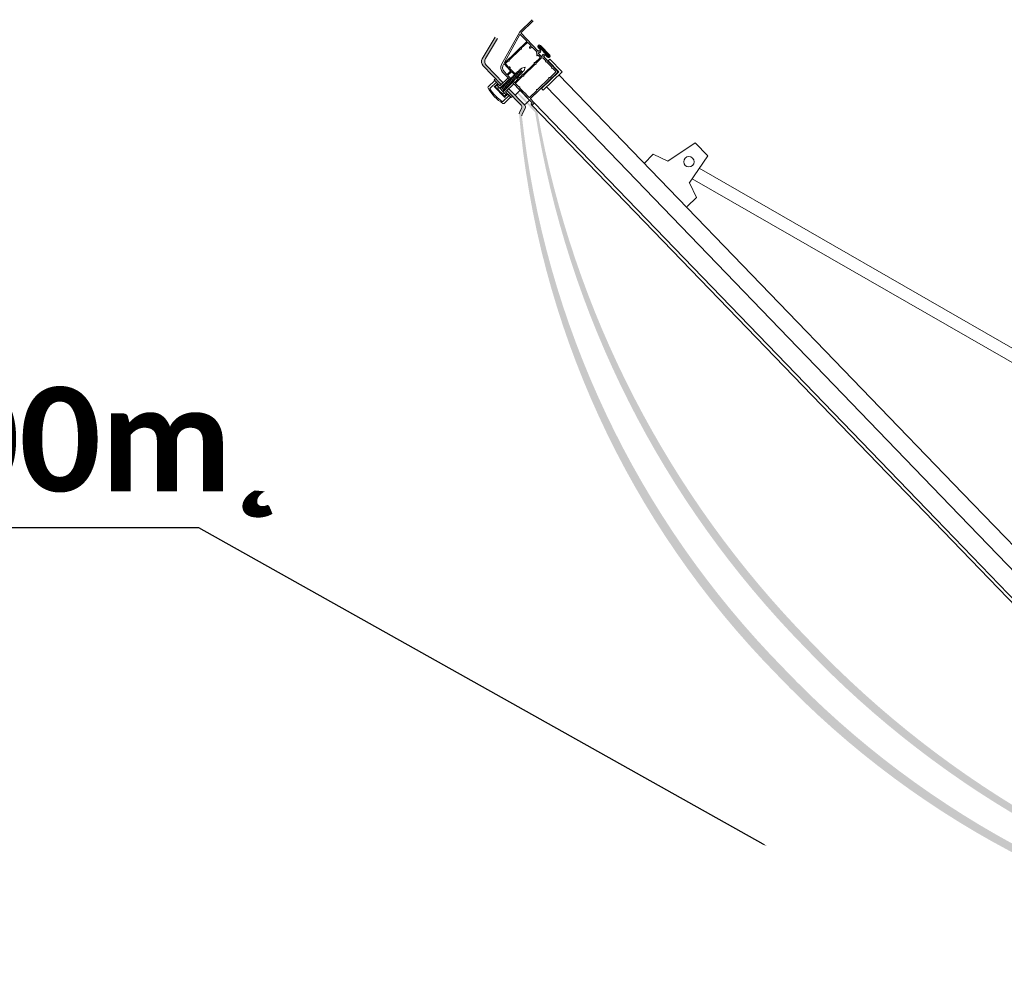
# Model space of a CAD drawing. Header units: millimetres. Extents: x 509 to 36614, y 492 to 3401.
# Tile 38 of 41: x 32110 to 32299, y 3080 to 3261. Entities that reach past the tile are written whole.
import ezdxf
from ezdxf import colors
from ezdxf.entities.mleader import LeaderData, LeaderLine
from ezdxf.math import Vec2, Vec3

# ---------------------------------------------------------------- set-up
doc = ezdxf.new("R2010")
doc.units = ezdxf.units.MM
for name, color, linetype, lineweight in [('KOPUŁKA przekrój', 2, 'Continuous', 5), ('SIŁOWNIK', 9, 'Continuous', 5), ('STELAŻ', 9, 'Continuous', 5)]:
    doc.layers.add(name, color=color, linetype=linetype, lineweight=lineweight)
doc.layers.add('mapp-system', color=7, linetype='Continuous')
doc.styles.get("Standard").update_dxf_attribs({"font": 'ARIAL.TTF'})

msp = doc.modelspace()

# ---------------------------------------------------------------- hatches: boundary and pattern name
at = {"layer": 'KOPUŁKA przekrój'}
msp.add_hatch(color=7, dxfattribs=at).paths.add_polyline_path([(32198.60894730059, 3252.145228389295), (32202.06640740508, 3248.565178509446), (32202.42913027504, 3248.915480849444), (32199.24046660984, 3252.217203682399, -0.3394542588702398), (32199.08536226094, 3253.578106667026), (32201.37023589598, 3257.381081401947), (32200.93799023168, 3257.640779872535), (32198.45384295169, 3253.506131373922, 0.3394542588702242), (32198.60894730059, 3252.145228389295)])
h = msp.add_hatch(color=7, dxfattribs=at)
h.paths.add_polyline_path([(32256.12760043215, 3136.75912667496, -0.1683809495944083), (32206.0518167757, 3242.527937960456, -0.1428577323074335), (32206.0968583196, 3242.806710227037), (32206.67661632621, 3244.025574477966, 0.3517194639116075), (32206.5311932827, 3244.639931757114), (32206.5347824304, 3244.64339844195), (32203.52782400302, 3247.756579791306), (32203.16512326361, 3247.406254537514), (32205.87091858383, 3244.604875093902, -0.312633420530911), (32205.96359033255, 3244.037949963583), (32205.55603423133, 3243.181117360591, 0.1319530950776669), (32205.50879038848, 3242.92381818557, 0.1743531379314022), (32254.85861758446, 3135.533442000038, 0.1744554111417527), (32360.54059531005, 3082.478362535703, 0.08458361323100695), (32360.66597079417, 3082.496937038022), (32361.60101183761, 3082.90252706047, -0.3126334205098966), (32362.16437960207, 3082.790237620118), (32364.87017492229, 3079.988858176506), (32365.23287566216, 3080.339183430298), (32362.17675508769, 3083.50326361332, 0.3126334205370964), (32361.61338732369, 3083.615553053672), (32360.37513835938, 3083.078441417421, -0.2106021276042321), (32360.11004724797, 3083.040926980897, -0.1684028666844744), (32256.12760043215, 3136.75912667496)])
h.paths.add_polyline_path([(32360.73761007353, 3085.585329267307, -0.1554394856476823), (32361.007092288, 3085.44008422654), (32364.39863178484, 3081.928736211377), (32364.64043227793, 3082.162286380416), (32361.01579492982, 3085.914966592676, 0.1413190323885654), (32360.77354378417, 3086.054306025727, -0.1505220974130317), (32261.3570614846, 3141.810156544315, -0.1505220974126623), (32209.08475607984, 3243.101606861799, 0.1413190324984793), (32208.95390720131, 3243.348547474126), (32205.32926985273, 3247.101227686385), (32205.08746935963, 3246.867677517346), (32208.58918848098, 3243.242257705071, 0.0002044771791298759), (32208.61358223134, 3243.089658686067, -0.003860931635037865), (32208.61481480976, 3243.081969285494, 0.1553379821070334), (32260.24170233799, 3140.732853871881, 0.1553379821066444), (32360.73761007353, 3085.585329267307)])

# ---------------------------------------------------------------- linework, layer by layer
at = {"layer": 'KOPUŁKA przekrój', "color": 7}
for p, q in [((32200.93799023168, 3257.640779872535), (32198.45384295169, 3253.506131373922)), ((32201.37023589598, 3257.381081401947), (32199.08536226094, 3253.578106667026)), ((32198.60894730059, 3252.145228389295), (32202.06640740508, 3248.565178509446)), ((32199.24046660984, 3252.217203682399), (32202.42913027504, 3248.915480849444)), ((32203.17569814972, 3247.416556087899), (32205.8813164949, 3244.615005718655)), ((32203.53842101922, 3247.766858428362), (32206.59434170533, 3244.602585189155)), ((32205.70254833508, 3247.461694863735), (32204.73528734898, 3246.527555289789)), ((32207.51244376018, 3245.587626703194), (32206.90790564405, 3245.003789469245)), ((32205.97395242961, 3244.048074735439), (32205.56634220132, 3243.191267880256)), ((32206.68697764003, 3244.035654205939), (32206.10714263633, 3242.816826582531)), ((32206.90790564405, 3245.003789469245), (32206.54518277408, 3244.653487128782))]:
    msp.add_line(p, q, dxfattribs=at)
for centre, radius, start, end in [((32199.41817677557, 3252.926747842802), 1.125, 149.0020381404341, 224.0020381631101), ((32200.04969608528, 3252.998723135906), 1.125, 149.0020381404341, 224.0020381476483), ((32205.51859362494, 3244.264703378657), 0.5042614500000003, 334.5580833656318, 44.00203811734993), ((32206.23161883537, 3244.252282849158), 0.5042614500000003, 334.5580833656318, 44.00203811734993), ((32206.02170100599, 3242.974639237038), 0.5042614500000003, 154.5580833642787, 185.1684491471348), ((32206.562501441, 3242.600197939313), 0.5042614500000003, 154.5580833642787, 185.347825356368)]:
    msp.add_arc(centre, radius, start, end, dxfattribs=at)
at = {"layer": 'SIŁOWNIK', "color": 7, "lineweight": 13}
for p, q in [((32360.67374249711, 3163.234017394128), (32240.1116986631, 3232.508808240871)), ((32359.46235320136, 3161.139702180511), (32238.75221828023, 3230.502263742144))]:
    msp.add_line(p, q, dxfattribs=at)
msp.add_circle((32238.12228426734, 3233.763566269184), 0.9853423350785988, dxfattribs=at)
at = {"layer": 'STELAŻ', "color": 7}
for p, q in [((32208.04258379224, 3261.008184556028), (32205.62443132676, 3258.672835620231)), ((32208.24108845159, 3260.80264159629), (32205.82293598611, 3258.467292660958)), ((32205.62443132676, 3258.672835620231), (32202.1570708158, 3252.417026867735)), ((32205.65962184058, 3258.146885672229), (32202.68533099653, 3252.780672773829)), ((32206.97669873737, 3256.800795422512), (32202.75097730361, 3252.71977315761)), ((32205.72660255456, 3258.155706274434), (32206.97773378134, 3256.860214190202)), ((32205.82293598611, 3258.467292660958), (32209.20335357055, 3254.967016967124)), ((32207.11681967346, 3256.655706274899), (32205.94401572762, 3255.523062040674)), ((32207.17623844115, 3256.654671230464), (32207.81845939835, 3255.989679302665)), ((32205.78683581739, 3255.371264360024), (32203.60445321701, 3253.263611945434)), ((32207.54037186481, 3255.721114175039), (32207.81845939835, 3255.989679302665)), ((32207.69216954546, 3255.563934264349), (32207.970257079, 3255.832499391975)), ((32207.970257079, 3255.832499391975), (32208.93942688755, 3254.828966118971)), ((32209.66412884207, 3254.804454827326), (32209.1379315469, 3254.623423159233)), ((32209.66089910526, 3255.185638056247), (32209.18180203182, 3255.681722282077)), ((32209.38972534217, 3255.088587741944), (32209.26277233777, 3254.965981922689)), ((32209.70384891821, 3254.771465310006), (32209.26973687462, 3254.581575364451)), ((32209.30270965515, 3255.798489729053), (32211.11260508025, 3253.924421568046)), ((32209.38972534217, 3255.088587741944), (32209.66412884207, 3254.804454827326)), ((32209.4705862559, 3255.96061781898), (32211.280481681, 3254.086549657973)), ((32209.71038796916, 3254.7971753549), (32209.51498482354, 3255.022609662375)), ((32209.51600949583, 3255.045709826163), (32209.66089910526, 3255.185638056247)), ((32211.40138930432, 3254.203317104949), (32209.59149387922, 3256.077385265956)), ((32203.44727330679, 3253.111814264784), (32202.90923438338, 3252.592199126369)), ((32209.5735745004, 3253.700507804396), (32208.6063135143, 3252.766368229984)), ((32209.76810386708, 3253.607964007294), (32208.74643445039, 3252.621279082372)), ((32208.92973979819, 3254.282154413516), (32209.00244905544, 3254.35237392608)), ((32208.93238858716, 3254.424918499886), (32209.00244905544, 3254.35237392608)), ((32209.08153747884, 3254.124974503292), (32209.15424673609, 3254.19519401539)), ((32209.1379315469, 3254.623423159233), (32209.89691995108, 3253.837523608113)), ((32209.15424673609, 3254.19519401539), (32209.57460954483, 3253.759926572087)), ((32209.26438234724, 3254.554498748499), (32209.83370479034, 3253.964990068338)), ((32210.06584563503, 3254.396633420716), (32209.86095146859, 3253.969398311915)), ((32209.89691995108, 3253.837523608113), (32210.09616839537, 3254.357096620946)), ((32210.09176782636, 3254.402273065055), (32210.31025978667, 3254.199136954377)), ((32210.09616839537, 3254.357096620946), (32210.37057189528, 3254.072963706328)), ((32210.12461647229, 3253.601753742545), (32210.62087812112, 3253.087896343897)), ((32210.24258384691, 3253.890939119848), (32212.84065953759, 3251.200744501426)), ((32210.37057189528, 3254.072963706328), (32210.24361889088, 3253.950357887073)), ((32210.33338162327, 3254.199356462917), (32210.47827123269, 3254.339284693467)), ((32210.47827123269, 3254.339284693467), (32210.99169745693, 3253.80765412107)), ((32210.77267580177, 3252.930716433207), (32211.78855258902, 3251.878820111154)), ((32211.41633220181, 3253.412637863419), (32211.1140631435, 3253.120719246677)), ((32211.1140631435, 3253.120719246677), (32213.15749346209, 3251.004835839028)), ((32213.75168113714, 3250.994485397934), (32211.41633220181, 3253.412637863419)), ((32202.35287788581, 3250.930133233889), (32203.71750173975, 3249.517124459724)), ((32202.61849466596, 3252.542402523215), (32203.8957544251, 3251.219855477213)), ((32202.68794175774, 3252.760847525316), (32202.7272097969, 3252.720187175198)), ((32202.70530656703, 3250.976544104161), (32203.15821792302, 3250.507574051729)), ((32202.90819933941, 3252.532780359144), (32203.55042029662, 3251.86778843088)), ((32203.89471938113, 3251.160436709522), (32203.21763669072, 3250.506539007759)), ((32204.03484031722, 3251.015347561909), (32203.35775762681, 3250.361449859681)), ((32203.55042029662, 3251.86778843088), (32203.59878334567, 3251.914495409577)), ((32203.70221797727, 3251.710608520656), (32203.75058102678, 3251.757315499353)), ((32203.70221797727, 3251.710608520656), (32204.71809476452, 3250.658712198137)), ((32204.09425908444, 3251.014312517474), (32204.6021974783, 3250.488364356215)), ((32205.02940884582, 3250.900946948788), (32205.05963575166, 3250.930138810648)), ((32205.51732159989, 3250.20376904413), (32205.05963575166, 3250.930138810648)), ((32205.12753043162, 3250.878870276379), (32205.05963575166, 3250.930138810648)), ((32205.29643838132, 3251.041994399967), (32205.10540433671, 3250.85750183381)), ((32205.25066979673, 3251.11463137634), (32205.70835564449, 3250.388261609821)), ((32205.73858255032, 3250.417453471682), (32205.28089670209, 3251.1438232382)), ((32205.34879138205, 3251.092554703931), (32205.28089670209, 3251.1438232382)), ((32205.51769933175, 3251.255678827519), (32205.32666528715, 3251.071186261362)), ((32205.47193074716, 3251.328315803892), (32205.50215765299, 3251.357507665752)), ((32205.47193074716, 3251.328315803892), (32205.92961659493, 3250.601946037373)), ((32205.95984350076, 3250.631137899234), (32205.50215765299, 3251.357507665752)), ((32205.57005233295, 3251.306239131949), (32205.50215765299, 3251.357507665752)), ((32205.73896028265, 3251.469363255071), (32205.54792623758, 3251.284870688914)), ((32205.6931916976, 3251.542000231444), (32205.72341860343, 3251.571192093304)), ((32205.6931916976, 3251.542000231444), (32206.15087754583, 3250.815630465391)), ((32206.18110445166, 3250.844822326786), (32205.72341860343, 3251.571192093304)), ((32205.79131328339, 3251.519923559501), (32205.72341860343, 3251.571192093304)), ((32206.01474658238, 3251.735705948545), (32205.76918718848, 3251.498555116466)), ((32206.01474658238, 3251.735705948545), (32206.66711776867, 3251.898385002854)), ((32206.48181636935, 3251.252075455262), (32206.1353358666, 3250.917459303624)), ((32208.44913360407, 3252.614570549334), (32206.26675100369, 3250.506918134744)), ((32208.58925454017, 3252.469481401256), (32206.40687193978, 3250.361828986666)), ((32208.46532422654, 3252.349794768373), (32206.40687193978, 3250.361828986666)), ((32206.48181636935, 3251.252075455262), (32206.66711776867, 3251.898385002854)), ((32213.15749346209, 3251.004835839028), (32209.83253382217, 3247.793731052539)), ((32210.12445243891, 3247.491461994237), (32213.75168113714, 3250.994485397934)), ((32212.58153618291, 3250.997229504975), (32211.40873223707, 3249.864585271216)), ((32211.94035026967, 3251.721640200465), (32212.58257122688, 3251.056648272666)), ((32200.86126072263, 3249.329131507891), (32199.59173067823, 3248.103073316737)), ((32200.9863085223, 3249.683574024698), (32200.74449327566, 3249.450039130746)), ((32200.74449327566, 3249.450039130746), (32201.82459215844, 3248.331643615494)), ((32201.82459215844, 3248.331643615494), (32200.86126072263, 3249.329131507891)), ((32201.81631180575, 3247.856293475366), (32203.62992615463, 3249.607805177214)), ((32201.82459215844, 3248.331643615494), (32203.39639126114, 3249.849620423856)), ((32203.305089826, 3249.118834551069), (32203.11405578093, 3248.934341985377)), ((32203.25932124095, 3249.191471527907), (32203.28954814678, 3249.220663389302)), ((32203.25932124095, 3249.191471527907), (32203.71700708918, 3248.465101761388)), ((32203.74723399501, 3248.494293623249), (32203.28954814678, 3249.220663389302)), ((32203.35744282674, 3249.169394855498), (32203.28954814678, 3249.220663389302)), ((32203.52635077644, 3249.332518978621), (32203.33531673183, 3249.148026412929)), ((32203.35672258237, 3250.302031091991), (32203.92304469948, 3249.715629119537)), ((32203.39639126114, 3249.849620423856), (32203.71750173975, 3249.517124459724)), ((32203.48058219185, 3249.405155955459), (32203.51080909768, 3249.434347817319)), ((32203.48058219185, 3249.405155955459), (32203.93826803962, 3248.678786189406)), ((32203.96849494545, 3248.707978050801), (32203.51080909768, 3249.434347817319)), ((32203.57870377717, 3249.383079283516), (32203.51080909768, 3249.434347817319)), ((32203.74761172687, 3249.546203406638), (32203.55657768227, 3249.361710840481)), ((32203.70184314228, 3249.618840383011), (32203.73207004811, 3249.648032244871)), ((32203.70184314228, 3249.618840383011), (32204.15952899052, 3248.892470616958)), ((32204.18975589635, 3248.921662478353), (32203.73207004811, 3249.648032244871)), ((32203.79996472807, 3249.596763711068), (32203.73207004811, 3249.648032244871)), ((32203.96887267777, 3249.75988783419), (32203.7778386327, 3249.575395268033)), ((32203.92310409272, 3249.832524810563), (32203.95333099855, 3249.861716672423)), ((32203.92310409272, 3249.832524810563), (32204.38078994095, 3249.10615504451)), ((32204.41101684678, 3249.135346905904), (32203.95333099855, 3249.861716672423)), ((32204.02122567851, 3249.810448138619), (32203.95333099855, 3249.861716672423)), ((32204.19013362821, 3249.973572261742), (32203.99909958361, 3249.789079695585)), ((32204.33502135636, 3249.178792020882), (32204.14398731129, 3248.994299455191)), ((32204.14436504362, 3250.046209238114), (32204.17459194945, 3250.075401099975)), ((32204.14436504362, 3250.046209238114), (32204.60205089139, 3249.319839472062)), ((32204.63227779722, 3249.349031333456), (32204.17459194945, 3250.075401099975)), ((32204.24248662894, 3250.024132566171), (32204.17459194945, 3250.075401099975)), ((32204.18457152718, 3249.03349396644), (32204.50568200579, 3248.700998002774)), ((32204.18457152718, 3249.03349396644), (32207.45406003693, 3245.648080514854)), ((32204.41139457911, 3250.187256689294), (32204.22036053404, 3250.002764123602)), ((32204.38078994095, 3249.10615504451), (32204.31289526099, 3249.157423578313)), ((32204.5562823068, 3249.392476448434), (32204.36524826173, 3249.207983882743)), ((32204.36562599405, 3250.259893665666), (32204.39585289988, 3250.289085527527)), ((32204.36562599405, 3250.259893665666), (32204.82331184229, 3249.533523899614)), ((32204.38078994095, 3249.10615504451), (32204.41101684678, 3249.135346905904)), ((32204.39011448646, 3249.231998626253), (32204.62948775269, 3248.984137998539)), ((32204.85353874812, 3249.562715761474), (32204.39585289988, 3250.289085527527)), ((32204.46374757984, 3250.237816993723), (32204.39585289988, 3250.289085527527)), ((32204.63265552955, 3250.400941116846), (32204.44162148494, 3250.216448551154)), ((32204.60205089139, 3249.319839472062), (32204.53415621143, 3249.371108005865)), ((32204.77754325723, 3249.606160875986), (32204.58650921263, 3249.421668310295)), ((32204.58688694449, 3250.473578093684), (32204.61711385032, 3250.502769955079)), ((32204.58688694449, 3250.473578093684), (32205.04457279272, 3249.747208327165)), ((32204.60205089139, 3249.319839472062), (32204.63227779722, 3249.349031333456)), ((32205.07479969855, 3249.776400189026), (32204.61711385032, 3250.502769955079)), ((32204.68500853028, 3250.451501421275), (32204.61711385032, 3250.502769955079)), ((32204.64613168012, 3250.53079414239), (32204.67635858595, 3250.559986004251)), ((32204.85391647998, 3250.614625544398), (32204.66288243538, 3250.430132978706)), ((32205.36598921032, 3249.637000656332), (32204.68890651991, 3248.983102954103)), ((32204.71809476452, 3250.658712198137), (32204.76645781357, 3250.705419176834)), ((32204.82331184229, 3249.533523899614), (32204.75541716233, 3249.584792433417)), ((32204.99880420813, 3249.819845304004), (32204.80777016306, 3249.635352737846)), ((32204.80814789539, 3250.687262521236), (32204.83837480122, 3250.716454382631)), ((32204.80814789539, 3250.687262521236), (32205.26583374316, 3249.960892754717)), ((32204.82331184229, 3249.533523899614), (32204.85353874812, 3249.562715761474)), ((32206.24969202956, 3250.210031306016), (32204.82902745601, 3248.838013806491)), ((32205.29606064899, 3249.990084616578), (32204.83837480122, 3250.716454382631)), ((32204.90626948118, 3250.665185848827), (32204.83837480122, 3250.716454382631)), ((32205.07517743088, 3250.82830997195), (32204.88414338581, 3250.643817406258)), ((32205.04457279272, 3249.747208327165), (32204.97667811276, 3249.798476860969)), ((32205.22006515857, 3250.033529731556), (32205.02903111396, 3249.849037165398)), ((32205.02940884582, 3250.900946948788), (32205.48709469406, 3250.174577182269)), ((32205.04457279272, 3249.747208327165), (32205.07479969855, 3249.776400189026)), ((32205.12765098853, 3249.944280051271), (32205.36702425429, 3249.696419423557)), ((32205.26583374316, 3249.960892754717), (32205.19793906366, 3250.012161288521)), ((32205.441326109, 3250.247214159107), (32205.2502920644, 3250.062721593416)), ((32205.26583374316, 3249.960892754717), (32205.29606064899, 3249.990084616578)), ((32205.27274013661, 3250.084400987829), (32205.51211340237, 3249.836540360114)), ((32205.48709469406, 3250.174577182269), (32205.4192000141, 3250.225845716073)), ((32205.6625870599, 3250.460898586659), (32205.47155301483, 3250.276406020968)), ((32205.48709469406, 3250.174577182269), (32205.51732159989, 3250.20376904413)), ((32206.10957109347, 3250.355120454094), (32205.57153217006, 3249.835505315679)), ((32205.70835564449, 3250.388261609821), (32205.64046096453, 3250.439530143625)), ((32205.88384801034, 3250.674583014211), (32205.69281396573, 3250.49009044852)), ((32205.70835564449, 3250.388261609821), (32205.73858255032, 3250.417453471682)), ((32205.92961659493, 3250.601946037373), (32205.86172191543, 3250.653214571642)), ((32206.10510896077, 3250.888267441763), (32205.91407491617, 3250.703774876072)), ((32205.92961659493, 3250.601946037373), (32205.95984350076, 3250.631137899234)), ((32206.15087754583, 3250.815630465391), (32206.08298286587, 3250.866898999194)), ((32206.15087754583, 3250.815630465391), (32206.18110445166, 3250.844822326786)), ((32212.83444927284, 3250.844231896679), (32207.6898299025, 3245.875777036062)), ((32211.25155232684, 3249.712787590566), (32209.06916972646, 3247.605135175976)), ((32201.15317933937, 3249.026862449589), (32199.93264729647, 3247.848124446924)), ((32200.7353797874, 3248.214435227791), (32200.79583359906, 3248.272818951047)), ((32202.77881010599, 3246.098551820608), (32200.7353797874, 3248.214435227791)), ((32200.85421732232, 3248.212365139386), (32200.79583359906, 3248.272818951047)), ((32200.85421732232, 3248.212365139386), (32201.3378478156, 3248.679434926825)), ((32200.94179290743, 3248.121684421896), (32201.42542340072, 3248.588754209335)), ((32202.69330460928, 3246.308070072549), (32200.94179290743, 3248.121684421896)), ((32201.29085829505, 3248.40037778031), (32201.5326735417, 3248.633912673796)), ((32201.29085829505, 3248.40037778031), (32202.98398627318, 3246.647217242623)), ((32201.3378478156, 3248.679434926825), (32201.45461526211, 3248.558527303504)), ((32201.46186928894, 3247.981341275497), (32201.5827769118, 3248.098108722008)), ((32201.5326735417, 3248.633912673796), (32201.82459215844, 3248.331643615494)), ((32202.1987850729, 3248.050412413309), (32201.90388739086, 3247.765612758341)), ((32202.15301648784, 3248.123049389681), (32202.18324339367, 3248.152241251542)), ((32202.15301648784, 3248.123049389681), (32202.61070233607, 3247.396679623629)), ((32202.6409292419, 3247.425871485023), (32202.18324339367, 3248.152241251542)), ((32202.25113807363, 3248.100972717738), (32202.18324339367, 3248.152241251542)), ((32202.42004602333, 3248.264096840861), (32202.22901197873, 3248.079604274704)), ((32202.56493375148, 3247.469316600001), (32202.37095717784, 3247.281982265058)), ((32202.37427743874, 3248.336733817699), (32202.40450434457, 3248.365925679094)), ((32202.37427743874, 3248.336733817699), (32202.83196328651, 3247.610364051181)), ((32202.86219019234, 3247.639555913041), (32202.40450434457, 3248.365925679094)), ((32202.47239902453, 3248.31465714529), (32202.40450434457, 3248.365925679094)), ((32202.64130697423, 3248.477781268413), (32202.45027292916, 3248.293288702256)), ((32202.45853276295, 3247.191301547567), (32204.2721471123, 3248.942813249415)), ((32202.61070233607, 3247.396679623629), (32202.54712065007, 3247.452113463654)), ((32202.78619470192, 3247.683001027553), (32202.59516065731, 3247.498508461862)), ((32202.59553838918, 3248.550418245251), (32202.62576529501, 3248.579610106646)), ((32202.59553838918, 3248.550418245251), (32203.05322423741, 3247.824048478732)), ((32202.61070233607, 3247.396679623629), (32202.6409292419, 3247.425871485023)), ((32203.08345114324, 3247.853240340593), (32202.62576529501, 3248.579610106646)), ((32202.69365997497, 3248.528341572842), (32202.62576529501, 3248.579610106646)), ((32202.86256792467, 3248.691465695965), (32202.67153388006, 3248.506973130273)), ((32202.83196328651, 3247.610364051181), (32202.76406860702, 3247.661632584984)), ((32203.00745565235, 3247.896685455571), (32202.81642160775, 3247.712192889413)), ((32202.81679933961, 3248.764102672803), (32202.84702624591, 3248.793294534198)), ((32202.81679933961, 3248.764102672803), (32203.27448518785, 3248.037732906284)), ((32202.83196328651, 3247.610364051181), (32202.86219019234, 3247.639555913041)), ((32203.30471209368, 3248.066924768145), (32202.84702624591, 3248.793294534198)), ((32202.9149209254, 3248.742026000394), (32202.84702624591, 3248.793294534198)), ((32203.0838288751, 3248.905150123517), (32202.8927948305, 3248.720657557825)), ((32202.93388290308, 3247.183021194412), (32204.50568200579, 3248.700998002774)), ((32202.93388290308, 3247.183021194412), (32204.01398178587, 3246.06462567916)), ((32202.93388290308, 3247.183021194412), (32203.22580151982, 3246.88075213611)), ((32203.89721433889, 3246.185533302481), (32202.93388290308, 3247.183021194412)), ((32203.05322423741, 3247.824048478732), (32202.98532955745, 3247.875317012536)), ((32203.22871660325, 3248.110369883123), (32203.03768255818, 3247.925877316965)), ((32203.03806029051, 3248.977787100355), (32203.06828719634, 3249.00697896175)), ((32203.03806029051, 3248.977787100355), (32203.49574613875, 3248.251417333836)), ((32203.05322423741, 3247.824048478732), (32203.08345114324, 3247.853240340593)), ((32203.52597304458, 3248.280609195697), (32203.06828719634, 3249.00697896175)), ((32203.1361818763, 3248.955710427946), (32203.06828719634, 3249.00697896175)), ((32203.27448518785, 3248.037732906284), (32203.20659050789, 3248.089001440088)), ((32203.44997755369, 3248.324054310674), (32203.25894350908, 3248.139561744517)), ((32203.27448518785, 3248.037732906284), (32203.30471209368, 3248.066924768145)), ((32203.49574613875, 3248.251417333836), (32203.42785145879, 3248.30268586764)), ((32203.67123850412, 3248.537738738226), (32203.48020445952, 3248.353246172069)), ((32203.49574613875, 3248.251417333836), (32203.52597304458, 3248.280609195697)), ((32203.71700708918, 3248.465101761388), (32203.64911240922, 3248.516370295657)), ((32203.89249945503, 3248.751423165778), (32203.70146540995, 3248.566930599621)), ((32203.71700708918, 3248.465101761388), (32203.74723399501, 3248.494293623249)), ((32203.93826803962, 3248.678786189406), (32203.87037335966, 3248.730054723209)), ((32204.11376040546, 3248.96510759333), (32203.92272636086, 3248.780615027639)), ((32203.93826803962, 3248.678786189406), (32203.96849494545, 3248.707978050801)), ((32204.15952899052, 3248.892470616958), (32204.09163431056, 3248.943739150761)), ((32204.15952899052, 3248.892470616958), (32204.18975589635, 3248.921662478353)), ((32204.82799241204, 3248.7785950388), (32205.47021336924, 3248.113603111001)), ((32205.62201105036, 3247.956423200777), (32206.63788783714, 3246.904526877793)), ((32207.51244376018, 3245.587626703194), (32205.70254833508, 3247.461694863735)), ((32208.91198981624, 3247.453337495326), (32207.49132524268, 3246.081319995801)), ((32210.12445243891, 3247.491461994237), (32209.83253382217, 3247.793731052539)), ((32203.60529572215, 3246.487802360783), (32202.38476367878, 3245.309064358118)), ((32202.57116003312, 3246.832718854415), (32202.69206765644, 3246.949486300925)), ((32203.89721433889, 3246.185533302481), (32202.62768429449, 3244.959475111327)), ((32202.69330460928, 3246.308070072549), (32203.1769351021, 3246.775139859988)), ((32202.77881010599, 3246.098551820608), (32202.83926391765, 3246.156935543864)), ((32202.7808801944, 3246.217389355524), (32203.26451068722, 3246.684459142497)), ((32202.83926391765, 3246.156935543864), (32202.7808801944, 3246.217389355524)), ((32202.98398627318, 3246.647217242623), (32203.22580151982, 3246.88075213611)), ((32203.1477432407, 3246.805366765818), (32203.26451068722, 3246.684459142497)), ((32204.25579703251, 3246.298160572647), (32204.01398178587, 3246.06462567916)), ((32206.78968551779, 3246.747346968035), (32207.43190647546, 3246.08235503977)), ((32207.45406003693, 3245.648080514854), (32208.00870540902, 3245.073769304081)), ((32207.68879485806, 3245.816358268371), (32208.4127530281, 3245.066731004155)), ((32207.96539482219, 3244.634691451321), (32207.8252738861, 3244.779780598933)), ((32208.00767036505, 3245.014350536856), (32207.82630893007, 3244.839199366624)), ((32207.96539482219, 3244.634691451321), (32285.11110435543, 3164.753657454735)), ((32208.41171798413, 3245.007312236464), (32208.02481358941, 3244.633656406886)), ((32285.55846256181, 3165.185697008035), (32208.4127530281, 3245.066731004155)), ((32234.05511002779, 3233.840981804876), (32239.29110307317, 3237.39815388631)), ((32241.74187665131, 3234.914892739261), (32239.29110307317, 3237.39815388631)), ((32229.53720492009, 3233.439450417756), (32231.23902304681, 3235.200201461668)), ((32231.23902304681, 3235.200201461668), (32234.05511002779, 3233.840981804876)), ((32238.19132630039, 3229.67440720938), (32241.74187665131, 3234.914892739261)), ((32239.55532878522, 3226.879556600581), (32238.19757825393, 3229.696352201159)), ((32237.79369027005, 3225.178657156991), (32239.55532878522, 3226.879556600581)), ((32362.25681388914, 3084.872623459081), (32285.11110435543, 3164.753657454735)), ((32285.55846256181, 3165.185697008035), (32362.70417209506, 3085.304663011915))]:
    msp.add_line(p, q, dxfattribs=at)
at = {"layer": 'STELAŻ', "color": 7, "lineweight": 9}
for p, q in [((32290.67844068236, 3170.130354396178), (32213.147143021, 3250.410648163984)), ((32288.26028821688, 3167.79500546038), (32210.76214418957, 3248.107317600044)), ((32290.67844068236, 3170.130354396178), (32368.20973834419, 3089.850060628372)), ((32288.26028821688, 3167.79500546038), (32365.79158587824, 3087.51471169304))]:
    msp.add_line(p, q, dxfattribs=at)
at = {"layer": 'STELAŻ', "color": 7}
for centre, radius, start, end in [((32205.6963756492, 3258.126514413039), 0.04202178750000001, 44.0020382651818, 151.0020384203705), ((32206.94750687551, 3256.831022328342), 0.04202178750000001, 314.0020383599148, 44.0020382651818), ((32207.14601153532, 3256.625479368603), 0.04202178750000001, 44.00203870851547, 134.0020383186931), ((32205.86542577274, 3255.447163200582), 0.1092566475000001, 224.0020381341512, 44.00203829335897), ((32207.61627070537, 3255.642524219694), 0.1092566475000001, 134.0020381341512, 314.0020379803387), ((32209.1379315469, 3254.623423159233), 0.2857481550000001, 134.0020381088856, 224.0020381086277), ((32209.38664795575, 3255.879553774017), 0.2847791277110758, 44.00203813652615, 224.0020381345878), ((32209.23358047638, 3254.996208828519), 0.04202178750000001, 224.0020377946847, 314.0020378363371), ((32209.38664795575, 3255.879553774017), 0.1166919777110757, 44.0020382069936, 224.0020380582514), ((32209.52768624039, 3255.033619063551), 0.01680871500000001, 134.0020372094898, 220.9182641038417), ((32209.69711268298, 3254.7868651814), 0.01680871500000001, 293.6256036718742, 44.0020372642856), ((32203.52586326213, 3253.187713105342), 0.1092566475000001, 224.0020381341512, 44.00203813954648), ((32209.00563863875, 3254.203564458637), 0.1092566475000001, 134.0020383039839, 314.0020379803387), ((32209.27647310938, 3254.566175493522), 0.01680871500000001, 113.6256035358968, 224.0020394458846), ((32209.544382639, 3253.730734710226), 0.04202178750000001, 314.0020378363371, 44.0020382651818), ((32209.94325503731, 3253.426602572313), 0.2521307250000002, 44.00203815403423, 134.0020381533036), ((32209.84579555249, 3253.976666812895), 0.01680871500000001, 224.0020381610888, 334.3784732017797), ((32210.08100155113, 3254.389364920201), 0.01680871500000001, 44.00203819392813, 154.3784753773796), ((32210.27281075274, 3253.920130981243), 0.04202178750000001, 134.0020383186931, 224.0020377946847), ((32210.32170487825, 3254.211447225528), 0.01680871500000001, 227.0858127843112, 314.0020384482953), ((32210.69677696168, 3253.009306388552), 0.1092566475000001, 134.0020381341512, 314.0020379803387), ((32211.19654338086, 3254.00548561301), 0.2847791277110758, 224.0020381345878, 44.00203820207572), ((32211.19654338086, 3254.00548561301), 0.1166919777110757, 224.0020380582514, 44.0020382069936), ((32203.25968506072, 3251.805889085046), 1.260653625, 151.002038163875, 224.0020381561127), ((32203.61211374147, 3251.852299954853), 1.260653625, 147.1570413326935, 224.0020381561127), ((32202.58826776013, 3252.513210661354), 0.04202178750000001, 44.0020382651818, 147.1570411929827), ((32202.70003251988, 3252.772524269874), 0.01680871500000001, 151.0020376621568, 224.0020381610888), ((32202.73930055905, 3252.731863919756), 0.01680871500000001, 224.0020373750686, 314.0020384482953), ((32202.93842624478, 3252.561972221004), 0.04202178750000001, 134.0020377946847, 224.0020387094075), ((32203.67468218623, 3251.835905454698), 0.1092566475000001, 314.0020379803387, 134.0020383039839), ((32203.86552751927, 3251.190663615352), 0.04202178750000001, 314.0020383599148, 44.0020382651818), ((32204.06403217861, 3250.985120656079), 0.04202178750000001, 44.00203779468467, 134.0020377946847), ((32208.52772355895, 3252.690469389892), 0.1092566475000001, 44.00203794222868, 224.0020383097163), ((32208.66784449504, 3252.545380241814), 0.1092566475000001, 224.0020383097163, 44.00203794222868), ((32211.86445142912, 3251.800230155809), 0.1092566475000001, 134.0020381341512, 314.0020381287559), ((32212.55234432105, 3251.027456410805), 0.04202178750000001, 314.0020383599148, 44.0020382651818), ((32212.65929810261, 3251.02559333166), 0.2521307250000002, 314.0020381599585, 44.00203808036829), ((32203.18844482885, 3250.53676591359), 0.04202178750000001, 224.0020382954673, 314.0020383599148), ((32203.3869494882, 3250.331222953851), 0.04202178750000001, 134.0020377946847, 224.0020382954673), ((32204.84235665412, 3250.626829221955), 0.1092566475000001, 35.15215505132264, 134.0020383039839), ((32205.33679734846, 3249.667227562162), 0.04202178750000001, 314.0020383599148, 44.00203779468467), ((32205.5423403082, 3249.865732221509), 0.04202178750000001, 224.0020382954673, 314.0020383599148), ((32206.18816104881, 3250.431019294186), 0.1092566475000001, 44.00203829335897, 224.0020379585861), ((32206.3282819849, 3250.285930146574), 0.1092566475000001, 224.0020381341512, 44.00203813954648), ((32211.33014228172, 3249.788686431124), 0.1092566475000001, 44.00203794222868, 224.0020383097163), ((32199.70849812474, 3247.982165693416), 0.16808715, 134.002038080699, 209.7520055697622), ((32206.82259268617, 3252.048536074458), 8.362335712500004, 209.7520054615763, 238.2520708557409), ((32199.99103101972, 3247.787670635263), 0.08404357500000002, 134.0020380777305, 212.2869191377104), ((32206.98936514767, 3252.209597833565), 8.362335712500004, 212.286918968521, 235.7171573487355), ((32202.83516002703, 3248.197642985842), 1.390220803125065, 188.9509014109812, 259.0531748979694), ((32204.65971465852, 3249.013329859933), 0.04202178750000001, 224.0020377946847, 314.0020378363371), ((32204.85821931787, 3248.807786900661), 0.04202178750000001, 134.0020383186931, 224.0020382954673), ((32205.5461122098, 3248.035013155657), 0.1092566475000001, 314.002038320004, 134.0020381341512), ((32208.99057977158, 3247.529236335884), 0.1092566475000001, 44.00203813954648, 224.0020381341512), ((32202.32637995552, 3245.369518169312), 0.08404357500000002, 235.7171572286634, 314.0020382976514), ((32206.7137866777, 3246.825936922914), 0.1092566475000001, 314.0020381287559, 134.0020383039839), ((32207.46213338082, 3246.111546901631), 0.04202178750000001, 224.0020387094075, 314.0020383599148), ((32207.71902176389, 3245.845550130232), 0.04202178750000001, 134.0020383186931, 224.0020382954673), ((32202.51091684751, 3245.080382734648), 0.16808715, 238.2520708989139, 314.0020381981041), ((32207.85550079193, 3244.808972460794), 0.04202178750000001, 134.0020383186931, 224.0020382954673), ((32207.99562172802, 3244.663883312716), 0.04202178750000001, 224.0020382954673, 314.0020378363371), ((32207.97847850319, 3245.044577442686), 0.04202178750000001, 314.0020383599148, 44.00203779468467), ((32208.38252612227, 3245.037539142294), 0.04202178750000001, 314.0020383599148, 44.0020382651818)]:
    msp.add_arc(centre, radius, start, end, dxfattribs=at)

# ---------------------------------------------------------------- leaders
at = {"layer": 'mapp-system', "lineweight": 5}
ml = msp.add_multileader_mtext('Standard', dxfattribs=at)
ml.set_content('{\\fCalibri Light|b1|i0|c238|p34;KLAPA DYMOWA\\Ppowierzchnia czynna: 1,00m˛}', color=256)
ml.set_leader_properties()
ml.build(insert=Vec2(0, 0))
ml.multileader.update_dxf_attribs({"text_left_attachment_type": 5, "text_right_attachment_type": 5, "dogleg_length": 0.36, "arrow_head_size": 0.7039911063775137})
ctx = ml.context
ctx.base_point, ctx.char_height, ctx.arrow_head_size, ctx.landing_gap_size, ctx.plane_origin = Vec3(31788.2184895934, 3163.530404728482), 20, 0.7039911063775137, 0.3519955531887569, Vec3(31305.44482182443, 3771.174554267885)
ctx.left_attachment, ctx.right_attachment = 5, 5
notes = []
notes.append((ctx, [(0, (1, 1, 0), (32144.02586704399, 3163.530404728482), (-1, 0), 1.521637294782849, [(0, [(32252.98423901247, 3102.507523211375)], 0, [])])]))
ctx.mtext.insert, ctx.mtext.width, ctx.mtext.flow_direction = Vec3(31788.57048514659, 3223.859935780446), 506.4265463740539, 5
for ctx, leaders in notes:
    for number, flags, end, landing, length, lines in leaders:
        leader = LeaderData()
        leader.index, (leader.has_last_leader_line, leader.has_dogleg_vector, leader.attachment_direction) = number, flags
        leader.last_leader_point, leader.dogleg_vector, leader.dogleg_length = Vec3(end), Vec3(landing), length
        for number, points, colour, breaks in lines:
            line = LeaderLine()
            line.index, line.vertices, line.color, line.breaks = number, Vec3.list(points), colors.encode_raw_color(colour), breaks
            leader.lines.append(line)
        ctx.leaders.append(leader)

doc.saveas('drawing.dxf')
